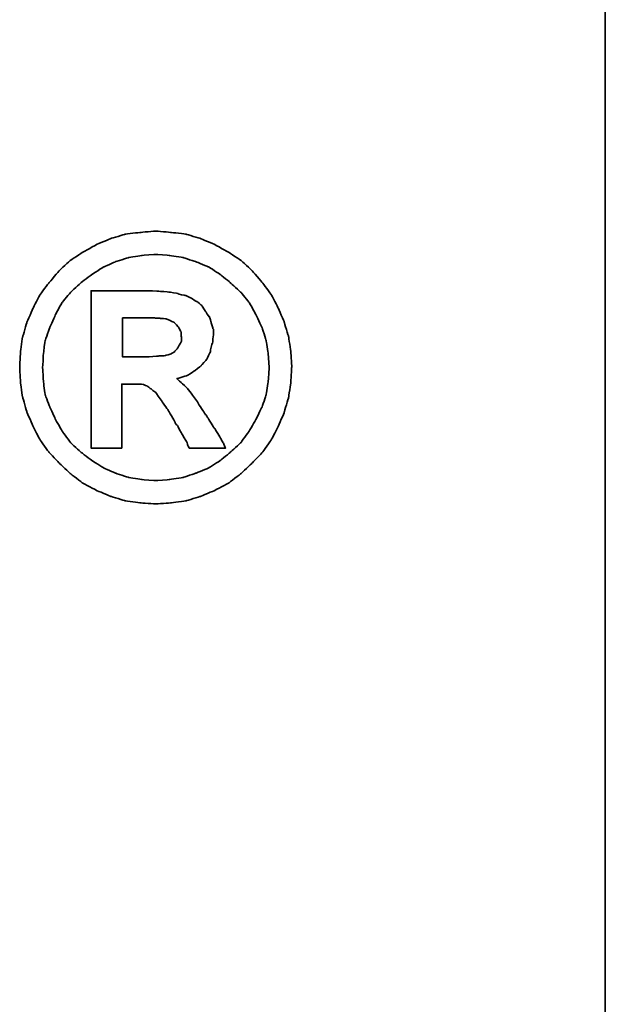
# Model space of a CAD drawing. Header units: millimetres. Extents: x 688 to 938, y 73 to 152.
# Tile 50 of 54: x 878.88 to 880.04, y 95.97 to 97.92. Entities that reach past the tile are written whole.
import ezdxf

# ---------------------------------------------------------------- set-up
doc = ezdxf.new("R2010")
doc.units = ezdxf.units.MM
doc.header["$LTSCALE"] = 0.1
for name, color, linetype in [('2', 7, 'CONTINUOUS'), ('DIM', 4, 'CONTINUOUS'), ('layer 1', 7, 'CONTINUOUS'), ('OUT', 3, 'CONTINUOUS')]:
    doc.layers.add(name, color=color, linetype=linetype)

# ---------------------------------------------------------------- blocks, each defined once
blk = doc.blocks.new('TBI MOTION logo(完整正式版)')
at = {"layer": 'layer 1', "color": 22, "lineweight": 35}
for points, knots in [([(81.20634, 4.98624), (81.20634, 4.98624), (81.18649, 5.32862), (81.18649, 5.32862), (81.18649, 5.32862), (81.18649, 5.32862), (81.13886, 5.66206), (81.13886, 5.66206), (81.13886, 5.66206), (81.13886, 5.66206), (81.04359, 5.97764), (81.04359, 5.97764), (81.04359, 5.97764), (81.04359, 5.97764), (80.91061, 6.29124), (80.91061, 6.29124), (80.91061, 6.29124), (80.91061, 6.29124), (80.75778, 6.58697), (80.75778, 6.58697), (80.75778, 6.58697), (80.75778, 6.58697), (80.5593, 6.85294), (80.5593, 6.85294), (80.5593, 6.85294), (80.5593, 6.85294), (80.33105, 7.1189), (80.33105, 7.1189), (80.33105, 7.1189), (80.33105, 7.1189), (80.09287, 7.33921), (80.09287, 7.33921), (80.09287, 7.33921), (80.09287, 7.33921), (79.815, 7.51982), (79.815, 7.51982), (79.815, 7.51982), (79.815, 7.51982), (79.51133, 7.69051), (79.51133, 7.69051), (79.51133, 7.69051), (79.51133, 7.69051), (79.19773, 7.8235), (79.19773, 7.8235), (79.19773, 7.8235), (79.19773, 7.8235), (78.88215, 7.91877), (78.88215, 7.91877), (78.88215, 7.91877), (78.88215, 7.91877), (78.54871, 7.95846), (78.54871, 7.95846), (78.54871, 7.95846), (78.54871, 7.95846), (78.21526, 7.98625), (78.21526, 7.98625), (78.21526, 7.98625), (78.21526, 7.98625), (77.87388, 7.95846), (77.87388, 7.95846), (77.87388, 7.95846), (77.87388, 7.95846), (77.54044, 7.91877), (77.54044, 7.91877), (77.54044, 7.91877), (77.54044, 7.91877), (77.22485, 7.8235), (77.22485, 7.8235), (77.22485, 7.8235), (77.22485, 7.8235), (76.91027, 7.69051), (76.91027, 7.69051), (76.91027, 7.69051), (76.91027, 7.69051), (76.6056, 7.51982), (76.6056, 7.51982), (76.6056, 7.51982), (76.6056, 7.51982), (76.32972, 7.33921), (76.32972, 7.33921), (76.32972, 7.33921), (76.32972, 7.33921), (76.09154, 7.1189), (76.09154, 7.1189), (76.09154, 7.1189), (76.09154, 7.1189), (75.86329, 6.85294), (75.86329, 6.85294), (75.86329, 6.85294), (75.86329, 6.85294), (75.66382, 6.58697), (75.66382, 6.58697), (75.66382, 6.58697), (75.66382, 6.58697), (75.51099, 6.29124), (75.51099, 6.29124), (75.51099, 6.29124), (75.51099, 6.29124), (75.37702, 5.97764), (75.37702, 5.97764), (75.37702, 5.97764), (75.37702, 5.97764), (75.28175, 5.66206), (75.28175, 5.66206), (75.28175, 5.66206), (75.28175, 5.66206), (75.23411, 5.32862), (75.23411, 5.32862), (75.23411, 5.32862), (75.23411, 5.32862), (75.21625, 4.98624), (75.21625, 4.98624), (75.21625, 4.98624), (75.21625, 4.98624), (75.23411, 4.6528), (75.23411, 4.6528), (75.23411, 4.6528), (75.23411, 4.6528), (75.28175, 4.32035), (75.28175, 4.32035), (75.28175, 4.32035), (75.28175, 4.32035), (75.37702, 3.99583), (75.37702, 3.99583), (75.37702, 3.99583), (75.37702, 3.99583), (75.51099, 3.68224), (75.51099, 3.68224), (75.51099, 3.68224), (75.51099, 3.68224), (75.66382, 3.38749), (75.66382, 3.38749), (75.66382, 3.38749), (75.66382, 3.38749), (75.86329, 3.10963), (75.86329, 3.10963), (75.86329, 3.10963), (75.86329, 3.10963), (76.09154, 2.87145), (76.09154, 2.87145), (76.09154, 2.87145), (76.09154, 2.87145), (76.32972, 2.6432), (76.32972, 2.6432), (76.32972, 2.6432), (76.32972, 2.6432), (76.6056, 2.43381), (76.6056, 2.43381), (76.6056, 2.43381), (76.6056, 2.43381), (76.91027, 2.27205), (76.91027, 2.27205), (76.91027, 2.27205), (76.91027, 2.27205), (77.22485, 2.13906), (77.22485, 2.13906), (77.22485, 2.13906), (77.22485, 2.13906), (77.54044, 2.0438), (77.54044, 2.0438), (77.54044, 2.0438), (77.54044, 2.0438), (77.87388, 1.99616), (77.87388, 1.99616), (77.87388, 1.99616), (77.87388, 1.99616), (78.21526, 1.97631), (78.21526, 1.97631), (78.21526, 1.97631), (78.21526, 1.97631), (78.54871, 1.99616), (78.54871, 1.99616), (78.54871, 1.99616), (78.54871, 1.99616), (78.88215, 2.0438), (78.88215, 2.0438), (78.88215, 2.0438), (78.88215, 2.0438), (79.19773, 2.13906), (79.19773, 2.13906), (79.19773, 2.13906), (79.19773, 2.13906), (79.51133, 2.27205), (79.51133, 2.27205), (79.51133, 2.27205), (79.51133, 2.27205), (79.815, 2.43381), (79.815, 2.43381), (79.815, 2.43381), (79.815, 2.43381), (80.09287, 2.6432), (80.09287, 2.6432), (80.09287, 2.6432), (80.09287, 2.6432), (80.33105, 2.87145), (80.33105, 2.87145), (80.33105, 2.87145), (80.33105, 2.87145), (80.5593, 3.10963), (80.5593, 3.10963), (80.5593, 3.10963), (80.5593, 3.10963), (80.75778, 3.38749), (80.75778, 3.38749), (80.75778, 3.38749), (80.75778, 3.38749), (80.91061, 3.68224), (80.91061, 3.68224), (80.91061, 3.68224), (80.91061, 3.68224), (81.04359, 3.99583), (81.04359, 3.99583), (81.04359, 3.99583), (81.04359, 3.99583), (81.13886, 4.32035), (81.13886, 4.32035), (81.13886, 4.32035), (81.13886, 4.32035), (81.18649, 4.6528), (81.18649, 4.6528), (81.18649, 4.6528), (81.18649, 4.6528), (81.20634, 4.98624), (81.20634, 4.98624)], [0, 0, 0, 0, 0.01785714, 0.01785714, 0.01785714, 0.01785715, 0.03571429, 0.03571429, 0.03571429, 0.0357143, 0.05357143, 0.05357143, 0.05357143, 0.05357144, 0.07142857, 0.07142857, 0.07142857, 0.07142858, 0.08928571, 0.08928571, 0.08928571, 0.08928572, 0.10714286, 0.10714286, 0.10714286, 0.10714287, 0.125, 0.125, 0.125, 0.12500001, 0.14285714, 0.14285714, 0.14285714, 0.14285715, 0.16071429, 0.16071429, 0.16071429, 0.1607143, 0.17857143, 0.17857143, 0.17857143, 0.17857144, 0.19642857, 0.19642857, 0.19642857, 0.19642858, 0.21428571, 0.21428571, 0.21428571, 0.21428572, 0.23214286, 0.23214286, 0.23214286, 0.23214287, 0.25, 0.25, 0.25, 0.25000001, 0.26785714, 0.26785714, 0.26785714, 0.26785715, 0.28571429, 0.28571429, 0.28571429, 0.2857143, 0.30357143, 0.30357143, 0.30357143, 0.30357144, 0.32142857, 0.32142857, 0.32142857, 0.32142858, 0.33928571, 0.33928571, 0.33928571, 0.33928572, 0.35714286, 0.35714286, 0.35714286, 0.35714287, 0.375, 0.375, 0.375, 0.37500001, 0.39285714, 0.39285714, 0.39285714, 0.39285715, 0.41071429, 0.41071429, 0.41071429, 0.4107143, 0.42857143, 0.42857143, 0.42857143, 0.42857144, 0.44642857, 0.44642857, 0.44642857, 0.44642858, 0.46428571, 0.46428571, 0.46428571, 0.46428572, 0.48214286, 0.48214286, 0.48214286, 0.48214287, 0.5, 0.5, 0.5, 0.50000001, 0.51785714, 0.51785714, 0.51785714, 0.51785715, 0.53571429, 0.53571429, 0.53571429, 0.5357143, 0.55357143, 0.55357143, 0.55357143, 0.55357144, 0.57142857, 0.57142857, 0.57142857, 0.57142858, 0.58928571, 0.58928571, 0.58928571, 0.58928572, 0.60714286, 0.60714286, 0.60714286, 0.60714287, 0.625, 0.625, 0.625, 0.62500001, 0.64285714, 0.64285714, 0.64285714, 0.64285715, 0.66071429, 0.66071429, 0.66071429, 0.6607143, 0.67857143, 0.67857143, 0.67857143, 0.67857144, 0.69642857, 0.69642857, 0.69642857, 0.69642858, 0.71428571, 0.71428571, 0.71428571, 0.71428572, 0.73214286, 0.73214286, 0.73214286, 0.73214287, 0.75, 0.75, 0.75, 0.75000001, 0.76785714, 0.76785714, 0.76785714, 0.76785715, 0.78571429, 0.78571429, 0.78571429, 0.7857143, 0.80357143, 0.80357143, 0.80357143, 0.80357144, 0.82142857, 0.82142857, 0.82142857, 0.82142858, 0.83928571, 0.83928571, 0.83928571, 0.83928572, 0.85714286, 0.85714286, 0.85714286, 0.85714287, 0.875, 0.875, 0.875, 0.87500001, 0.89285714, 0.89285714, 0.89285714, 0.89285715, 0.91071429, 0.91071429, 0.91071429, 0.9107143, 0.92857143, 0.92857143, 0.92857143, 0.92857144, 0.94642857, 0.94642857, 0.94642857, 0.94642858, 0.96428571, 0.96428571, 0.96428571, 0.96428572, 0.98214286, 0.98214286, 0.98214286, 0.98214287, 1, 1, 1, 1]), ([(80.71014, 4.98624), (80.71014, 4.98624), (80.69129, 5.29091), (80.69129, 5.29091), (80.69129, 5.29091), (80.69129, 5.29091), (80.64464, 5.57672), (80.64464, 5.57672), (80.64464, 5.57672), (80.64464, 5.57672), (80.54937, 5.87245), (80.54937, 5.87245), (80.54937, 5.87245), (80.54937, 5.87245), (80.41639, 6.14833), (80.41639, 6.14833), (80.41639, 6.14833), (80.41639, 6.14833), (80.27349, 6.41429), (80.27349, 6.41429), (80.27349, 6.41429), (80.27349, 6.41429), (80.08295, 6.64255), (80.08295, 6.64255), (80.08295, 6.64255), (80.08295, 6.64255), (79.86264, 6.84301), (79.86264, 6.84301), (79.86264, 6.84301), (79.86264, 6.84301), (79.63439, 7.03355), (79.63439, 7.03355), (79.63439, 7.03355), (79.63439, 7.03355), (79.37835, 7.1963), (79.37835, 7.1963), (79.37835, 7.1963), (79.37835, 7.1963), (79.10246, 7.30944), (79.10246, 7.30944), (79.10246, 7.30944), (79.10246, 7.30944), (78.81665, 7.40471), (78.81665, 7.40471), (78.81665, 7.40471), (78.81665, 7.40471), (78.511, 7.45234), (78.511, 7.45234), (78.511, 7.45234), (78.511, 7.45234), (78.21526, 7.47219), (78.21526, 7.47219), (78.21526, 7.47219), (78.21526, 7.47219), (77.9106, 7.45234), (77.9106, 7.45234), (77.9106, 7.45234), (77.9106, 7.45234), (77.61685, 7.40471), (77.61685, 7.40471), (77.61685, 7.40471), (77.61685, 7.40471), (77.32012, 7.30944), (77.32012, 7.30944), (77.32012, 7.30944), (77.32012, 7.30944), (77.06309, 7.1963), (77.06309, 7.1963), (77.06309, 7.1963), (77.06309, 7.1963), (76.80606, 7.03355), (76.80606, 7.03355), (76.80606, 7.03355), (76.80606, 7.03355), (76.55797, 6.84301), (76.55797, 6.84301), (76.55797, 6.84301), (76.55797, 6.84301), (76.34063, 6.64255), (76.34063, 6.64255), (76.34063, 6.64255), (76.34063, 6.64255), (76.1491, 6.41429), (76.1491, 6.41429), (76.1491, 6.41429), (76.1491, 6.41429), (76.0062, 6.14833), (76.0062, 6.14833), (76.0062, 6.14833), (76.0062, 6.14833), (75.88314, 5.87245), (75.88314, 5.87245), (75.88314, 5.87245), (75.88314, 5.87245), (75.77794, 5.57672), (75.77794, 5.57672), (75.77794, 5.57672), (75.77794, 5.57672), (75.73924, 5.29091), (75.73924, 5.29091), (75.73924, 5.29091), (75.73924, 5.29091), (75.72039, 4.98624), (75.72039, 4.98624), (75.72039, 4.98624), (75.72039, 4.98624), (75.73924, 4.67165), (75.73924, 4.67165), (75.73924, 4.67165), (75.73924, 4.67165), (75.77794, 4.37791), (75.77794, 4.37791), (75.77794, 4.37791), (75.77794, 4.37791), (75.88314, 4.10102), (75.88314, 4.10102), (75.88314, 4.10102), (75.88314, 4.10102), (76.0062, 3.83407), (76.0062, 3.83407), (76.0062, 3.83407), (76.0062, 3.83407), (76.15902, 3.56811), (76.15902, 3.56811), (76.15902, 3.56811), (76.15902, 3.56811), (76.34063, 3.32001), (76.34063, 3.32001), (76.34063, 3.32001), (76.34063, 3.32001), (76.55797, 3.11955), (76.55797, 3.11955), (76.55797, 3.11955), (76.55797, 3.11955), (76.80606, 2.92901), (76.80606, 2.92901), (76.80606, 2.92901), (76.80606, 2.92901), (77.06309, 2.76725), (77.06309, 2.76725), (77.06309, 2.76725), (77.06309, 2.76725), (77.32012, 2.65412), (77.32012, 2.65412), (77.32012, 2.65412), (77.32012, 2.65412), (77.61685, 2.55786), (77.61685, 2.55786), (77.61685, 2.55786), (77.61685, 2.55786), (77.9106, 2.51022), (77.9106, 2.51022), (77.9106, 2.51022), (77.9106, 2.51022), (78.21526, 2.49137), (78.21526, 2.49137), (78.21526, 2.49137), (78.21526, 2.49137), (78.511, 2.51022), (78.511, 2.51022), (78.511, 2.51022), (78.511, 2.51022), (78.81665, 2.55786), (78.81665, 2.55786), (78.81665, 2.55786), (78.81665, 2.55786), (79.10246, 2.65412), (79.10246, 2.65412), (79.10246, 2.65412), (79.10246, 2.65412), (79.37835, 2.76725), (79.37835, 2.76725), (79.37835, 2.76725), (79.37835, 2.76725), (79.63439, 2.92901), (79.63439, 2.92901), (79.63439, 2.92901), (79.63439, 2.92901), (79.86264, 3.11955), (79.86264, 3.11955), (79.86264, 3.11955), (79.86264, 3.11955), (80.08295, 3.32001), (80.08295, 3.32001), (80.08295, 3.32001), (80.08295, 3.32001), (80.26356, 3.56811), (80.26356, 3.56811), (80.26356, 3.56811), (80.26356, 3.56811), (80.41639, 3.83407), (80.41639, 3.83407), (80.41639, 3.83407), (80.41639, 3.83407), (80.54937, 4.10102), (80.54937, 4.10102), (80.54937, 4.10102), (80.54937, 4.10102), (80.64464, 4.37791), (80.64464, 4.37791), (80.64464, 4.37791), (80.64464, 4.37791), (80.69129, 4.67165), (80.69129, 4.67165), (80.69129, 4.67165), (80.69129, 4.67165), (80.71014, 4.98624), (80.71014, 4.98624)], [0, 0, 0, 0, 0.01923077, 0.01923077, 0.01923077, 0.01923078, 0.03846154, 0.03846154, 0.03846154, 0.03846155, 0.05769231, 0.05769231, 0.05769231, 0.05769232, 0.07692308, 0.07692308, 0.07692308, 0.07692309, 0.09615385, 0.09615385, 0.09615385, 0.09615386, 0.11538462, 0.11538462, 0.11538462, 0.11538463, 0.13461538, 0.13461538, 0.13461538, 0.13461539, 0.15384615, 0.15384615, 0.15384615, 0.15384616, 0.17307692, 0.17307692, 0.17307692, 0.17307693, 0.19230769, 0.19230769, 0.19230769, 0.1923077, 0.21153846, 0.21153846, 0.21153846, 0.21153847, 0.23076923, 0.23076923, 0.23076923, 0.23076924, 0.25, 0.25, 0.25, 0.25000001, 0.26923077, 0.26923077, 0.26923077, 0.26923078, 0.28846154, 0.28846154, 0.28846154, 0.28846155, 0.30769231, 0.30769231, 0.30769231, 0.30769232, 0.32692308, 0.32692308, 0.32692308, 0.32692309, 0.34615385, 0.34615385, 0.34615385, 0.34615386, 0.36538462, 0.36538462, 0.36538462, 0.36538463, 0.38461538, 0.38461538, 0.38461538, 0.38461539, 0.40384615, 0.40384615, 0.40384615, 0.40384616, 0.42307692, 0.42307692, 0.42307692, 0.42307693, 0.44230769, 0.44230769, 0.44230769, 0.4423077, 0.46153846, 0.46153846, 0.46153846, 0.46153847, 0.48076923, 0.48076923, 0.48076923, 0.48076924, 0.5, 0.5, 0.5, 0.50000001, 0.51923077, 0.51923077, 0.51923077, 0.51923078, 0.53846154, 0.53846154, 0.53846154, 0.53846155, 0.55769231, 0.55769231, 0.55769231, 0.55769232, 0.57692308, 0.57692308, 0.57692308, 0.57692309, 0.59615385, 0.59615385, 0.59615385, 0.59615386, 0.61538462, 0.61538462, 0.61538462, 0.61538463, 0.63461538, 0.63461538, 0.63461538, 0.63461539, 0.65384615, 0.65384615, 0.65384615, 0.65384616, 0.67307692, 0.67307692, 0.67307692, 0.67307693, 0.69230769, 0.69230769, 0.69230769, 0.6923077, 0.71153846, 0.71153846, 0.71153846, 0.71153847, 0.73076923, 0.73076923, 0.73076923, 0.73076924, 0.75, 0.75, 0.75, 0.75000001, 0.76923077, 0.76923077, 0.76923077, 0.76923078, 0.78846154, 0.78846154, 0.78846154, 0.78846155, 0.80769231, 0.80769231, 0.80769231, 0.80769232, 0.82692308, 0.82692308, 0.82692308, 0.82692309, 0.84615385, 0.84615385, 0.84615385, 0.84615386, 0.86538462, 0.86538462, 0.86538462, 0.86538463, 0.88461538, 0.88461538, 0.88461538, 0.88461539, 0.90384615, 0.90384615, 0.90384615, 0.90384616, 0.92307692, 0.92307692, 0.92307692, 0.92307693, 0.94230769, 0.94230769, 0.94230769, 0.9423077, 0.96153846, 0.96153846, 0.96153846, 0.96153847, 0.98076923, 0.98076923, 0.98076923, 0.98076924, 1, 1, 1, 1]), ([(76.78721, 3.2823), (76.78721, 3.2823), (76.78721, 3.32001), (76.78721, 3.32001), (76.78721, 3.32001), (76.78721, 3.32001), (76.78721, 3.42422), (76.78721, 3.42422), (76.78721, 3.42422), (76.78721, 3.42422), (76.78721, 3.59689), (76.78721, 3.59689), (76.78721, 3.59689), (76.78721, 3.59689), (76.78721, 3.80529), (76.78721, 3.80529), (76.78721, 3.80529), (76.78721, 3.80529), (76.78721, 4.0524), (76.78721, 4.0524), (76.78721, 4.0524), (76.78721, 4.0524), (76.78721, 4.32035), (76.78721, 4.32035), (76.78721, 4.32035), (76.78721, 4.32035), (76.78721, 4.92868), (76.78721, 4.92868), (76.78721, 4.92868), (76.78721, 4.92868), (76.78721, 5.53801), (76.78721, 5.53801), (76.78721, 5.53801), (76.78721, 5.53801), (76.78721, 5.82482), (76.78721, 5.82482), (76.78721, 5.82482), (76.78721, 5.82482), (76.78721, 6.07291), (76.78721, 6.07291), (76.78721, 6.07291), (76.78721, 6.07291), (76.78721, 6.30017), (76.78721, 6.30017), (76.78721, 6.30017), (76.78721, 6.30017), (76.78721, 6.45399), (76.78721, 6.45399), (76.78721, 6.45399), (76.78721, 6.45399), (76.78721, 6.5572), (76.78721, 6.5572), (76.78721, 6.5572), (76.78721, 6.5572), (76.78721, 6.59689), (76.78721, 6.59689), (76.78721, 6.59689), (76.78721, 6.59689), (76.78721, 6.67232), (76.78721, 6.67232), (76.78721, 6.67232), (76.78721, 6.67232), (76.8537, 6.67232), (76.8537, 6.67232), (76.8537, 6.67232), (76.8537, 6.67232), (76.87355, 6.67232), (76.87355, 6.67232), (76.87355, 6.67232), (76.87355, 6.67232), (76.91027, 6.67232), (76.91027, 6.67232), (76.91027, 6.67232), (76.91027, 6.67232), (77.04424, 6.67232), (77.04424, 6.67232), (77.04424, 6.67232), (77.04424, 6.67232), (77.22485, 6.67232), (77.22485, 6.67232), (77.22485, 6.67232), (77.22485, 6.67232), (77.43524, 6.67232), (77.43524, 6.67232), (77.43524, 6.67232), (77.43524, 6.67232), (77.65357, 6.67232), (77.65357, 6.67232), (77.65357, 6.67232), (77.65357, 6.67232), (77.82625, 6.67232), (77.82625, 6.67232), (77.82625, 6.67232), (77.82625, 6.67232), (77.94037, 6.67232), (77.94037, 6.67232), (77.94037, 6.67232), (77.94037, 6.67232), (77.97709, 6.67232), (77.97709, 6.67232), (77.97709, 6.67232), (77.97709, 6.67232), (77.99694, 6.67232), (77.99694, 6.67232), (77.99694, 6.67232), (77.99694, 6.67232), (78.00686, 6.67232), (78.00686, 6.67232), (78.00686, 6.67232), (78.00686, 6.67232), (78.28275, 6.6624), (78.28275, 6.6624), (78.28275, 6.6624), (78.28275, 6.6624), (78.50107, 6.64255), (78.50107, 6.64255), (78.50107, 6.64255), (78.50107, 6.64255), (78.511, 6.64255), (78.511, 6.64255), (78.511, 6.64255), (78.511, 6.64255), (78.70154, 6.61476), (78.70154, 6.61476), (78.70154, 6.61476), (78.70154, 6.61476), (78.70154, 6.60483), (78.70154, 6.60483), (78.70154, 6.60483), (78.70154, 6.60483), (78.86429, 6.56713), (78.86429, 6.56713), (78.86429, 6.56713), (78.86429, 6.56713), (78.87223, 6.56713), (78.87223, 6.56713), (78.87223, 6.56713), (78.87223, 6.56713), (78.99727, 6.51056), (78.99727, 6.51056), (78.99727, 6.51056), (78.99727, 6.51056), (79.00719, 6.51056), (79.00719, 6.51056), (79.00719, 6.51056), (79.00719, 6.51056), (79.00719, 6.50162), (79.00719, 6.50162), (79.00719, 6.50162), (79.00719, 6.50162), (79.1104, 6.43415), (79.1104, 6.43415), (79.1104, 6.43415), (79.1104, 6.43415), (79.12132, 6.43415), (79.12132, 6.43415), (79.12132, 6.43415), (79.12132, 6.43415), (79.22552, 6.34781), (79.22552, 6.34781), (79.22552, 6.34781), (79.22552, 6.34781), (79.23544, 6.33888), (79.23544, 6.33888), (79.23544, 6.33888), (79.23544, 6.33888), (79.23544, 6.32895), (79.23544, 6.32895), (79.23544, 6.32895), (79.23544, 6.32895), (79.31087, 6.21483), (79.31087, 6.21483), (79.31087, 6.21483), (79.31087, 6.21483), (79.38629, 6.1007), (79.38629, 6.1007), (79.38629, 6.1007), (79.38629, 6.1007), (79.3972, 6.1007), (79.3972, 6.1007), (79.3972, 6.1007), (79.3972, 6.1007), (79.3972, 6.09078), (79.3972, 6.09078), (79.3972, 6.09078), (79.3972, 6.09078), (79.43392, 5.97764), (79.43392, 5.97764), (79.43392, 5.97764), (79.43392, 5.97764), (79.43392, 5.96772), (79.43392, 5.96772), (79.43392, 5.96772), (79.43392, 5.96772), (79.47362, 5.83474), (79.47362, 5.83474), (79.47362, 5.83474), (79.47362, 5.83474), (79.48156, 5.82482), (79.48156, 5.82482), (79.48156, 5.82482), (79.48156, 5.82482), (79.48156, 5.69977), (79.48156, 5.69977), (79.48156, 5.69977), (79.48156, 5.69977), (79.48156, 5.69183), (79.48156, 5.69183), (79.48156, 5.69183), (79.48156, 5.69183), (79.4637, 5.51915), (79.4637, 5.51915), (79.4637, 5.51915), (79.4637, 5.51915), (79.4637, 5.51122), (79.4637, 5.51122), (79.4637, 5.51122), (79.4637, 5.51122), (79.45377, 5.51122), (79.45377, 5.51122), (79.45377, 5.51122), (79.45377, 5.51122), (79.41507, 5.34847), (79.41507, 5.34847), (79.41507, 5.34847), (79.41507, 5.34847), (79.41507, 5.33854), (79.41507, 5.33854), (79.41507, 5.33854), (79.41507, 5.33854), (79.41507, 5.32862), (79.41507, 5.32862), (79.41507, 5.32862), (79.41507, 5.32862), (79.33865, 5.16785), (79.33865, 5.16785), (79.33865, 5.16785), (79.33865, 5.16785), (79.33071, 5.15693), (79.33071, 5.15693), (79.33071, 5.15693), (79.33071, 5.15693), (79.2156, 5.02495), (79.2156, 5.02495), (79.2156, 5.02495), (79.2156, 5.02495), (79.20567, 5.01502), (79.20567, 5.01502), (79.20567, 5.01502), (79.20567, 5.01502), (79.05483, 4.89991), (79.05483, 4.89991), (79.05483, 4.89991), (79.05483, 4.89991), (79.04491, 4.89197), (79.04491, 4.89197), (79.04491, 4.89197), (79.04491, 4.89197), (78.89208, 4.7967), (78.89208, 4.7967), (78.89208, 4.7967), (78.89208, 4.7967), (78.88215, 4.7967), (78.88215, 4.7967), (78.88215, 4.7967), (78.88215, 4.7967), (78.69161, 4.73913), (78.69161, 4.73913), (78.69161, 4.73913), (78.69161, 4.73913), (78.68169, 4.73913), (78.68169, 4.73913), (78.68169, 4.73913), (78.68169, 4.73913), (78.68169, 4.72921), (78.68169, 4.72921), (78.68169, 4.72921), (78.68169, 4.72921), (78.78688, 4.63394), (78.78688, 4.63394), (78.78688, 4.63394), (78.78688, 4.63394), (78.902, 4.52875), (78.902, 4.52875), (78.902, 4.52875), (78.902, 4.52875), (78.91093, 4.52081), (78.91093, 4.52081), (78.91093, 4.52081), (78.91093, 4.52081), (79.02506, 4.36798), (79.02506, 4.36798), (79.02506, 4.36798), (79.02506, 4.36798), (79.1501, 4.1953), (79.1501, 4.1953), (79.1501, 4.1953), (79.1501, 4.1953), (79.1501, 4.18736), (79.1501, 4.18736), (79.1501, 4.18736), (79.1501, 4.18736), (79.29201, 3.96705), (79.29201, 3.96705), (79.29201, 3.96705), (79.29201, 3.96705), (79.31087, 3.93828), (79.31087, 3.93828), (79.31087, 3.93828), (79.31087, 3.93828), (79.32079, 3.93828), (79.32079, 3.93828), (79.32079, 3.93828), (79.32079, 3.93828), (79.3585, 3.87178), (79.3585, 3.87178), (79.3585, 3.87178), (79.3585, 3.87178), (79.50141, 3.64353), (79.50141, 3.64353), (79.50141, 3.64353), (79.50141, 3.64353), (79.51133, 3.64353), (79.51133, 3.64353), (79.51133, 3.64353), (79.51133, 3.64353), (79.64431, 3.41528), (79.64431, 3.41528), (79.64431, 3.41528), (79.64431, 3.41528), (79.68202, 3.3478), (79.68202, 3.3478), (79.68202, 3.3478), (79.68202, 3.3478), (79.70187, 3.31009), (79.70187, 3.31009), (79.70187, 3.31009), (79.70187, 3.31009), (79.7495, 3.2049), (79.7495, 3.2049), (79.7495, 3.2049), (79.7495, 3.2049), (79.64431, 3.2049), (79.64431, 3.2049), (79.64431, 3.2049), (79.64431, 3.2049), (79.62546, 3.2049), (79.62546, 3.2049), (79.62546, 3.2049), (79.62546, 3.2049), (79.53912, 3.2049), (79.53912, 3.2049), (79.53912, 3.2049), (79.53912, 3.2049), (79.31087, 3.2049), (79.31087, 3.2049), (79.31087, 3.2049), (79.31087, 3.2049), (79.08262, 3.2049), (79.08262, 3.2049), (79.08262, 3.2049), (79.08262, 3.2049), (79.00719, 3.2049), (79.00719, 3.2049), (79.00719, 3.2049), (79.00719, 3.2049), (78.98735, 3.2049), (78.98735, 3.2049), (78.98735, 3.2049), (78.98735, 3.2049), (78.94964, 3.2049), (78.94964, 3.2049), (78.94964, 3.2049), (78.94964, 3.2049), (78.92979, 3.24459), (78.92979, 3.24459), (78.92979, 3.24459), (78.92979, 3.24459), (78.91093, 3.2823), (78.91093, 3.2823), (78.91093, 3.2823), (78.91093, 3.2823), (78.91093, 3.29223), (78.91093, 3.29223), (78.91093, 3.29223), (78.91093, 3.29223), (78.89208, 3.3478), (78.89208, 3.3478), (78.89208, 3.3478), (78.89208, 3.3478), (78.78688, 3.52048), (78.78688, 3.52048), (78.78688, 3.52048), (78.78688, 3.52048), (78.69161, 3.7001), (78.69161, 3.7001), (78.69161, 3.7001), (78.69161, 3.7001), (78.6539, 3.7388), (78.6539, 3.7388), (78.6539, 3.7388), (78.6539, 3.7388), (78.64398, 3.74873), (78.64398, 3.74873), (78.64398, 3.74873), (78.64398, 3.74873), (78.64398, 3.75766), (78.64398, 3.75766), (78.64398, 3.75766), (78.64398, 3.75766), (78.63405, 3.78644), (78.63405, 3.78644), (78.63405, 3.78644), (78.63405, 3.78644), (78.48321, 4.04347), (78.48321, 4.04347), (78.48321, 4.04347), (78.48321, 4.04347), (78.33038, 4.2618), (78.33038, 4.2618), (78.33038, 4.2618), (78.33038, 4.2618), (78.20732, 4.43447), (78.20732, 4.43447), (78.20732, 4.43447), (78.20732, 4.43447), (78.09221, 4.52081), (78.09221, 4.52081), (78.09221, 4.52081), (78.09221, 4.52081), (78.02472, 4.56845), (78.02472, 4.56845), (78.02472, 4.56845), (78.02472, 4.56845), (77.9493, 4.60616), (77.9493, 4.60616), (77.9493, 4.60616), (77.9493, 4.60616), (77.8451, 4.61608), (77.8451, 4.61608), (77.8451, 4.61608), (77.8451, 4.61608), (77.71113, 4.61608), (77.71113, 4.61608), (77.71113, 4.61608), (77.71113, 4.61608), (77.69128, 4.61608), (77.69128, 4.61608), (77.69128, 4.61608), (77.69128, 4.61608), (77.67342, 4.61608), (77.67342, 4.61608), (77.67342, 4.61608), (77.67342, 4.61608), (77.5583, 4.61608), (77.5583, 4.61608), (77.5583, 4.61608), (77.5583, 4.61608), (77.46303, 4.61608), (77.46303, 4.61608), (77.46303, 4.61608), (77.46303, 4.61608), (77.46303, 4.54761), (77.46303, 4.54761), (77.46303, 4.54761), (77.46303, 4.54761), (77.46303, 4.47318), (77.46303, 4.47318), (77.46303, 4.47318), (77.46303, 4.47318), (77.46303, 4.24294), (77.46303, 4.24294), (77.46303, 4.24294), (77.46303, 4.24294), (77.46303, 3.99583), (77.46303, 3.99583), (77.46303, 3.99583), (77.46303, 3.99583), (77.46303, 3.72888), (77.46303, 3.72888), (77.46303, 3.72888), (77.46303, 3.72888), (77.46303, 3.51055), (77.46303, 3.51055), (77.46303, 3.51055), (77.46303, 3.51055), (77.46303, 3.42422), (77.46303, 3.42422), (77.46303, 3.42422), (77.46303, 3.42422), (77.46303, 3.35773), (77.46303, 3.35773), (77.46303, 3.35773), (77.46303, 3.35773), (77.46303, 3.30017), (77.46303, 3.30017), (77.46303, 3.30017), (77.46303, 3.30017), (77.46303, 3.2823), (77.46303, 3.2823), (77.46303, 3.2823), (77.46303, 3.2823), (77.46303, 3.2049), (77.46303, 3.2049), (77.46303, 3.2049), (77.46303, 3.2049), (77.39753, 3.2049), (77.39753, 3.2049), (77.39753, 3.2049), (77.39753, 3.2049), (77.37768, 3.2049), (77.37768, 3.2049), (77.37768, 3.2049), (77.37768, 3.2049), (77.32012, 3.2049), (77.32012, 3.2049), (77.32012, 3.2049), (77.32012, 3.2049), (77.12165, 3.2049), (77.12165, 3.2049), (77.12165, 3.2049), (77.12165, 3.2049), (76.94897, 3.2049), (76.94897, 3.2049), (76.94897, 3.2049), (76.94897, 3.2049), (76.8924, 3.2049), (76.8924, 3.2049), (76.8924, 3.2049), (76.8924, 3.2049), (76.8537, 3.2049), (76.8537, 3.2049), (76.8537, 3.2049), (76.8537, 3.2049), (76.78721, 3.2049), (76.78721, 3.2049), (76.78721, 3.2049), (76.78721, 3.2049), (76.78721, 3.2823), (76.78721, 3.2823)], [0, 0, 0, 0, 0.00740741, 0.00740741, 0.00740741, 0.00740742, 0.01481481, 0.01481481, 0.01481481, 0.01481482, 0.02222222, 0.02222222, 0.02222222, 0.02222223, 0.02962963, 0.02962963, 0.02962963, 0.02962964, 0.03703704, 0.03703704, 0.03703704, 0.03703705, 0.04444444, 0.04444444, 0.04444444, 0.04444445, 0.05185185, 0.05185185, 0.05185185, 0.05185186, 0.05925926, 0.05925926, 0.05925926, 0.05925927, 0.06666667, 0.06666667, 0.06666667, 0.06666668, 0.07407407, 0.07407407, 0.07407407, 0.07407408, 0.08148148, 0.08148148, 0.08148148, 0.08148149, 0.08888889, 0.08888889, 0.08888889, 0.0888889, 0.0962963, 0.0962963, 0.0962963, 0.09629631, 0.1037037, 0.1037037, 0.1037037, 0.10370371, 0.11111111, 0.11111111, 0.11111111, 0.11111112, 0.11851852, 0.11851852, 0.11851852, 0.11851853, 0.12592593, 0.12592593, 0.12592593, 0.12592594, 0.13333333, 0.13333333, 0.13333333, 0.13333334, 0.14074074, 0.14074074, 0.14074074, 0.14074075, 0.14814815, 0.14814815, 0.14814815, 0.14814816, 0.15555556, 0.15555556, 0.15555556, 0.15555557, 0.16296296, 0.16296296, 0.16296296, 0.16296297, 0.17037037, 0.17037037, 0.17037037, 0.17037038, 0.17777778, 0.17777778, 0.17777778, 0.17777779, 0.18518519, 0.18518519, 0.18518519, 0.1851852, 0.19259259, 0.19259259, 0.19259259, 0.1925926, 0.2, 0.2, 0.2, 0.20000001, 0.20740741, 0.20740741, 0.20740741, 0.20740742, 0.21481481, 0.21481481, 0.21481481, 0.21481482, 0.22222222, 0.22222222, 0.22222222, 0.22222223, 0.22962963, 0.22962963, 0.22962963, 0.22962964, 0.23703704, 0.23703704, 0.23703704, 0.23703705, 0.24444444, 0.24444444, 0.24444444, 0.24444445, 0.25185185, 0.25185185, 0.25185185, 0.25185186, 0.25925926, 0.25925926, 0.25925926, 0.25925927, 0.26666667, 0.26666667, 0.26666667, 0.26666668, 0.27407407, 0.27407407, 0.27407407, 0.27407408, 0.28148148, 0.28148148, 0.28148148, 0.28148149, 0.28888889, 0.28888889, 0.28888889, 0.2888889, 0.2962963, 0.2962963, 0.2962963, 0.29629631, 0.3037037, 0.3037037, 0.3037037, 0.30370371, 0.31111111, 0.31111111, 0.31111111, 0.31111112, 0.31851852, 0.31851852, 0.31851852, 0.31851853, 0.32592593, 0.32592593, 0.32592593, 0.32592594, 0.33333333, 0.33333333, 0.33333333, 0.33333334, 0.34074074, 0.34074074, 0.34074074, 0.34074075, 0.34814815, 0.34814815, 0.34814815, 0.34814816, 0.35555556, 0.35555556, 0.35555556, 0.35555557, 0.36296296, 0.36296296, 0.36296296, 0.36296297, 0.37037037, 0.37037037, 0.37037037, 0.37037038, 0.37777778, 0.37777778, 0.37777778, 0.37777779, 0.38518519, 0.38518519, 0.38518519, 0.3851852, 0.39259259, 0.39259259, 0.39259259, 0.3925926, 0.4, 0.4, 0.4, 0.40000001, 0.40740741, 0.40740741, 0.40740741, 0.40740742, 0.41481481, 0.41481481, 0.41481481, 0.41481482, 0.42222222, 0.42222222, 0.42222222, 0.42222223, 0.42962963, 0.42962963, 0.42962963, 0.42962964, 0.43703704, 0.43703704, 0.43703704, 0.43703705, 0.44444444, 0.44444444, 0.44444444, 0.44444445, 0.45185185, 0.45185185, 0.45185185, 0.45185186, 0.45925926, 0.45925926, 0.45925926, 0.45925927, 0.46666667, 0.46666667, 0.46666667, 0.46666668, 0.47407407, 0.47407407, 0.47407407, 0.47407408, 0.48148148, 0.48148148, 0.48148148, 0.48148149, 0.48888889, 0.48888889, 0.48888889, 0.4888889, 0.4962963, 0.4962963, 0.4962963, 0.49629631, 0.5037037, 0.5037037, 0.5037037, 0.50370371, 0.51111111, 0.51111111, 0.51111111, 0.51111112, 0.51851852, 0.51851852, 0.51851852, 0.51851853, 0.52592593, 0.52592593, 0.52592593, 0.52592594, 0.53333333, 0.53333333, 0.53333333, 0.53333334, 0.54074074, 0.54074074, 0.54074074, 0.54074075, 0.54814815, 0.54814815, 0.54814815, 0.54814816, 0.55555556, 0.55555556, 0.55555556, 0.55555557, 0.56296296, 0.56296296, 0.56296296, 0.56296297, 0.57037037, 0.57037037, 0.57037037, 0.57037038, 0.57777778, 0.57777778, 0.57777778, 0.57777779, 0.58518519, 0.58518519, 0.58518519, 0.5851852, 0.59259259, 0.59259259, 0.59259259, 0.5925926, 0.6, 0.6, 0.6, 0.60000001, 0.60740741, 0.60740741, 0.60740741, 0.60740742, 0.61481481, 0.61481481, 0.61481481, 0.61481482, 0.62222222, 0.62222222, 0.62222222, 0.62222223, 0.62962963, 0.62962963, 0.62962963, 0.62962964, 0.63703704, 0.63703704, 0.63703704, 0.63703705, 0.64444444, 0.64444444, 0.64444444, 0.64444445, 0.65185185, 0.65185185, 0.65185185, 0.65185186, 0.65925926, 0.65925926, 0.65925926, 0.65925927, 0.66666667, 0.66666667, 0.66666667, 0.66666668, 0.67407407, 0.67407407, 0.67407407, 0.67407408, 0.68148148, 0.68148148, 0.68148148, 0.68148149, 0.68888889, 0.68888889, 0.68888889, 0.6888889, 0.6962963, 0.6962963, 0.6962963, 0.69629631, 0.7037037, 0.7037037, 0.7037037, 0.70370371, 0.71111111, 0.71111111, 0.71111111, 0.71111112, 0.71851852, 0.71851852, 0.71851852, 0.71851853, 0.72592593, 0.72592593, 0.72592593, 0.72592594, 0.73333333, 0.73333333, 0.73333333, 0.73333334, 0.74074074, 0.74074074, 0.74074074, 0.74074075, 0.74814815, 0.74814815, 0.74814815, 0.74814816, 0.75555556, 0.75555556, 0.75555556, 0.75555557, 0.76296296, 0.76296296, 0.76296296, 0.76296297, 0.77037037, 0.77037037, 0.77037037, 0.77037038, 0.77777778, 0.77777778, 0.77777778, 0.77777779, 0.78518519, 0.78518519, 0.78518519, 0.7851852, 0.79259259, 0.79259259, 0.79259259, 0.7925926, 0.8, 0.8, 0.8, 0.80000001, 0.80740741, 0.80740741, 0.80740741, 0.80740742, 0.81481481, 0.81481481, 0.81481481, 0.81481482, 0.82222222, 0.82222222, 0.82222222, 0.82222223, 0.82962963, 0.82962963, 0.82962963, 0.82962964, 0.83703704, 0.83703704, 0.83703704, 0.83703705, 0.84444444, 0.84444444, 0.84444444, 0.84444445, 0.85185185, 0.85185185, 0.85185185, 0.85185186, 0.85925926, 0.85925926, 0.85925926, 0.85925927, 0.86666667, 0.86666667, 0.86666667, 0.86666668, 0.87407407, 0.87407407, 0.87407407, 0.87407408, 0.88148148, 0.88148148, 0.88148148, 0.88148149, 0.88888889, 0.88888889, 0.88888889, 0.8888889, 0.8962963, 0.8962963, 0.8962963, 0.89629631, 0.9037037, 0.9037037, 0.9037037, 0.90370371, 0.91111111, 0.91111111, 0.91111111, 0.91111112, 0.91851852, 0.91851852, 0.91851852, 0.91851853, 0.92592593, 0.92592593, 0.92592593, 0.92592594, 0.93333333, 0.93333333, 0.93333333, 0.93333334, 0.94074074, 0.94074074, 0.94074074, 0.94074075, 0.94814815, 0.94814815, 0.94814815, 0.94814816, 0.95555556, 0.95555556, 0.95555556, 0.95555557, 0.96296296, 0.96296296, 0.96296296, 0.96296297, 0.97037037, 0.97037037, 0.97037037, 0.97037038, 0.97777778, 0.97777778, 0.97777778, 0.97777779, 0.98518519, 0.98518519, 0.98518519, 0.9851852, 0.99259259, 0.99259259, 0.99259259, 0.9925926, 1, 1, 1, 1]), ([(77.48288, 6.07291), (77.48288, 6.07291), (77.48288, 5.99551), (77.48288, 5.99551), (77.48288, 5.99551), (77.48288, 5.99551), (77.48288, 5.82482), (77.48288, 5.82482), (77.48288, 5.82482), (77.48288, 5.82482), (77.48288, 5.63328), (77.48288, 5.63328), (77.48288, 5.63328), (77.48288, 5.63328), (77.48288, 5.46358), (77.48288, 5.46358), (77.48288, 5.46358), (77.48288, 5.46358), (77.48288, 5.29091), (77.48288, 5.29091), (77.48288, 5.29091), (77.48288, 5.29091), (77.48288, 5.21449), (77.48288, 5.21449), (77.48288, 5.21449), (77.48288, 5.21449), (77.50074, 5.21449), (77.50074, 5.21449), (77.50074, 5.21449), (77.50074, 5.21449), (77.71113, 5.21449), (77.71113, 5.21449), (77.71113, 5.21449), (77.71113, 5.21449), (77.94037, 5.21449), (77.94037, 5.21449), (77.94037, 5.21449), (77.94037, 5.21449), (78.01579, 5.21449), (78.01579, 5.21449), (78.01579, 5.21449), (78.01579, 5.21449), (78.03465, 5.21449), (78.03465, 5.21449), (78.03465, 5.21449), (78.03465, 5.21449), (78.2629, 5.23335), (78.2629, 5.23335), (78.2629, 5.23335), (78.2629, 5.23335), (78.42565, 5.24327), (78.42565, 5.24327), (78.42565, 5.24327), (78.42565, 5.24327), (78.54871, 5.28098), (78.54871, 5.28098), (78.54871, 5.28098), (78.54871, 5.28098), (78.62611, 5.32862), (78.62611, 5.32862), (78.62611, 5.32862), (78.62611, 5.32862), (78.69161, 5.40503), (78.69161, 5.40503), (78.69161, 5.40503), (78.69161, 5.40503), (78.73925, 5.48145), (78.73925, 5.48145), (78.73925, 5.48145), (78.73925, 5.48145), (78.77696, 5.55885), (78.77696, 5.55885), (78.77696, 5.55885), (78.77696, 5.55885), (78.77696, 5.65214), (78.77696, 5.65214), (78.77696, 5.65214), (78.77696, 5.65214), (78.76902, 5.76726), (78.76902, 5.76726), (78.76902, 5.76726), (78.76902, 5.76726), (78.71146, 5.87245), (78.71146, 5.87245), (78.71146, 5.87245), (78.71146, 5.87245), (78.62611, 5.96772), (78.62611, 5.96772), (78.62611, 5.96772), (78.62611, 5.96772), (78.511, 6.02528), (78.511, 6.02528), (78.511, 6.02528), (78.511, 6.02528), (78.44451, 6.05306), (78.44451, 6.05306), (78.44451, 6.05306), (78.44451, 6.05306), (78.32046, 6.06299), (78.32046, 6.06299), (78.32046, 6.06299), (78.32046, 6.06299), (78.18748, 6.07291), (78.18748, 6.07291), (78.18748, 6.07291), (78.18748, 6.07291), (77.99694, 6.07291), (77.99694, 6.07291), (77.99694, 6.07291), (77.99694, 6.07291), (77.97709, 6.07291), (77.97709, 6.07291), (77.97709, 6.07291), (77.97709, 6.07291), (77.90167, 6.07291), (77.90167, 6.07291), (77.90167, 6.07291), (77.90167, 6.07291), (77.69128, 6.07291), (77.69128, 6.07291), (77.69128, 6.07291), (77.69128, 6.07291), (77.50074, 6.07291), (77.50074, 6.07291), (77.50074, 6.07291), (77.50074, 6.07291), (77.48288, 6.07291), (77.48288, 6.07291)], [0, 0, 0, 0, 0.03125, 0.03125, 0.03125, 0.03125001, 0.0625, 0.0625, 0.0625, 0.06250001, 0.09375, 0.09375, 0.09375, 0.09375001, 0.125, 0.125, 0.125, 0.12500001, 0.15625, 0.15625, 0.15625, 0.15625001, 0.1875, 0.1875, 0.1875, 0.18750001, 0.21875, 0.21875, 0.21875, 0.21875001, 0.25, 0.25, 0.25, 0.25000001, 0.28125, 0.28125, 0.28125, 0.28125001, 0.3125, 0.3125, 0.3125, 0.31250001, 0.34375, 0.34375, 0.34375, 0.34375001, 0.375, 0.375, 0.375, 0.37500001, 0.40625, 0.40625, 0.40625, 0.40625001, 0.4375, 0.4375, 0.4375, 0.43750001, 0.46875, 0.46875, 0.46875, 0.46875001, 0.5, 0.5, 0.5, 0.50000001, 0.53125, 0.53125, 0.53125, 0.53125001, 0.5625, 0.5625, 0.5625, 0.56250001, 0.59375, 0.59375, 0.59375, 0.59375001, 0.625, 0.625, 0.625, 0.62500001, 0.65625, 0.65625, 0.65625, 0.65625001, 0.6875, 0.6875, 0.6875, 0.68750001, 0.71875, 0.71875, 0.71875, 0.71875001, 0.75, 0.75, 0.75, 0.75000001, 0.78125, 0.78125, 0.78125, 0.78125001, 0.8125, 0.8125, 0.8125, 0.81250001, 0.84375, 0.84375, 0.84375, 0.84375001, 0.875, 0.875, 0.875, 0.87500001, 0.90625, 0.90625, 0.90625, 0.90625001, 0.9375, 0.9375, 0.9375, 0.93750001, 0.96875, 0.96875, 0.96875, 0.96875001, 1, 1, 1, 1])]:
    blk.add_open_spline(points, degree=3, knots=knots, dxfattribs=at)

msp = doc.modelspace()

# ---------------------------------------------------------------- linework, layer by layer
at = {"layer": '2', "color": 0, "linetype": 'Continuous'}
for p, q in [((880.0385, 91.7832), (880.0385, 111.0825)), ((880.0385, 105.5546), (880.0385, 91.7188))]:
    msp.add_line(p, q, dxfattribs=at)
at = {"layer": 'OUT', "color": 0, "linetype": 'Continuous'}
for p, q in [((880.0385, 96.125), (880.0385, 102.7029)), ((880.0385, 95.741), (880.0385, 96.125))]:
    msp.add_line(p, q, dxfattribs=at)

# ---------------------------------------------------------------- block references
at = {"layer": 'DIM', "color": 7, "xscale": 0.090033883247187, "yscale": 0.090033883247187, "zscale": 0.090033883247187}
msp.add_blockref('TBI MOTION logo(完整正式版)', (872.1053, 96.7856), dxfattribs=at)

doc.saveas('drawing.dxf')
